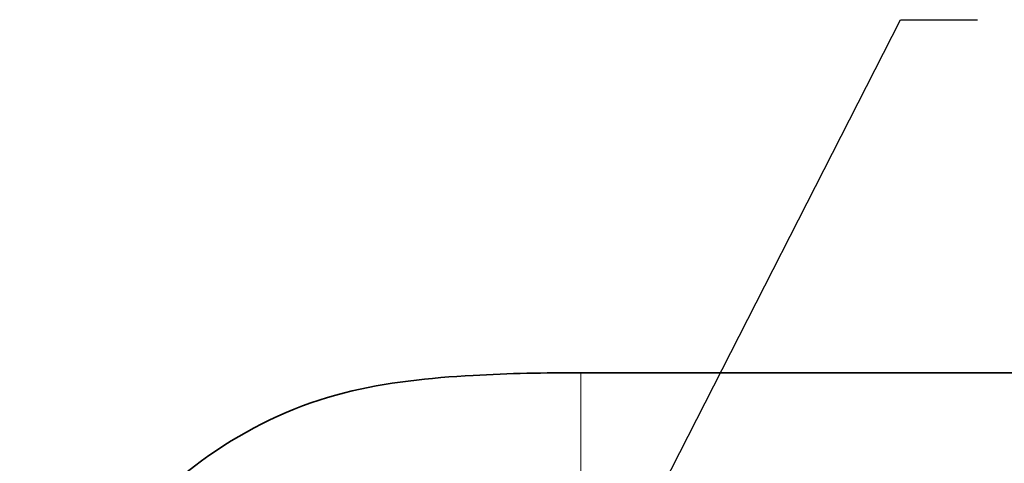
# Model space of a CAD drawing. Header units: millimetres. Extents: x 5 to 415, y 5 to 292.
# Tile 110 of 199: x 269 to 301, y 165 to 179. Entities that reach past the tile are written whole.
import ezdxf

# ---------------------------------------------------------------- set-up
doc = ezdxf.new("R2010")
doc.units = ezdxf.units.MM
for name, color, linetype, lineweight in [('Sichtbar (ISO)', 7, 'Continuous', 35), ('Sichtbar schmal (ISO)', 7, 'Continuous', 18), ('Symbol (ISO)', 7, 'Continuous', 25)]:
    doc.layers.add(name, color=color, linetype=linetype, lineweight=lineweight)
doc.styles.add('Notiztext (ISO)', font='isocpeur.ttf')
doc.dimstyles.new('Standard - Methode 1b (ISO)$7', dxfattribs={"dimtxt": 3.5, "dimasz": 2.5, "dimexe": 2, "dimexo": 0, "dimgap": 0.762, "dimtad": 1, "dimtoh": 1, "dimdsep": 46, "dimtxsty": 'Notiztext (ISO)', "dimcen": 0.09, "dimdle": 10, "dimclrd": 256, "dimclre": 256, "dimclrt": 256, "dimazin": 2, "dimtfac": 1, "dimtmove": 0, "dimatfit": 3, "dimfxl": 1, "dimtolj": 1, "dimlwd": -1, "dimlwe": -1, "dimarcsym": 0})

msp = doc.modelspace()

# ---------------------------------------------------------------- linework, layer by layer
at = {"layer": 'Sichtbar (ISO)'}
msp.add_line((287.35253236, 167.64503091), (331.19253052, 167.64503091), dxfattribs=at)
msp.add_open_spline([(269.18020016, 153.13269806), (269.18020009, 154.74398367), (269.45225401, 156.37864398), (270.49135016, 159.33702374), (271.2400711, 160.70759824), (273.10733588, 163.15555726), (274.25797846, 164.26223018), (276.80835264, 165.97225165), (278.22633095, 166.62425727), (281.05556969, 167.33848713), (282.46434659, 167.480605), (285.02536351, 167.6257265), (286.18936038, 167.64503091), (287.35253236, 167.64503091)], degree=3, knots=[0, 0, 0, 0, 0.4833856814, 0.4833856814, 0.9406677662, 0.9406677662, 1.4070340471, 1.4070340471, 1.861847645, 1.861847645, 2.2824336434, 2.2824336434, 2.6313852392, 2.6313852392, 2.6313852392, 2.6313852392], dxfattribs=at)
at = {"layer": 'Sichtbar schmal (ISO)'}
msp.add_open_spline([(287.35253235, 163.16597787), (287.35253235, 163.32588424), (287.35253236, 163.48160524), (287.35253236, 163.63312741), (287.35253242, 166.27949581), (287.35253236, 167.64502948), (287.35253236, 167.64503097)], degree=3, knots=[0, 0, 0, 0, 0.05329533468, 0.05329533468, 0.05329533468, 0.98411020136, 0.98411020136, 0.98411020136, 0.98411020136], dxfattribs=at)

# ---------------------------------------------------------------- leaders
at = {"layer": 'Symbol (ISO)', "annotation_type": 0, "has_hookline": 1, "hookline_direction": 0, "text_width": 21.3467799}
msp.add_leader([(285.48851324, 155.10369891), (297.69964258, 179.08386442), (300.19964258, 179.08386442)], dimstyle='Standard - Methode 1b (ISO)$7', override={"dimtad": 0}, dxfattribs=at)

doc.saveas('drawing.dxf')
